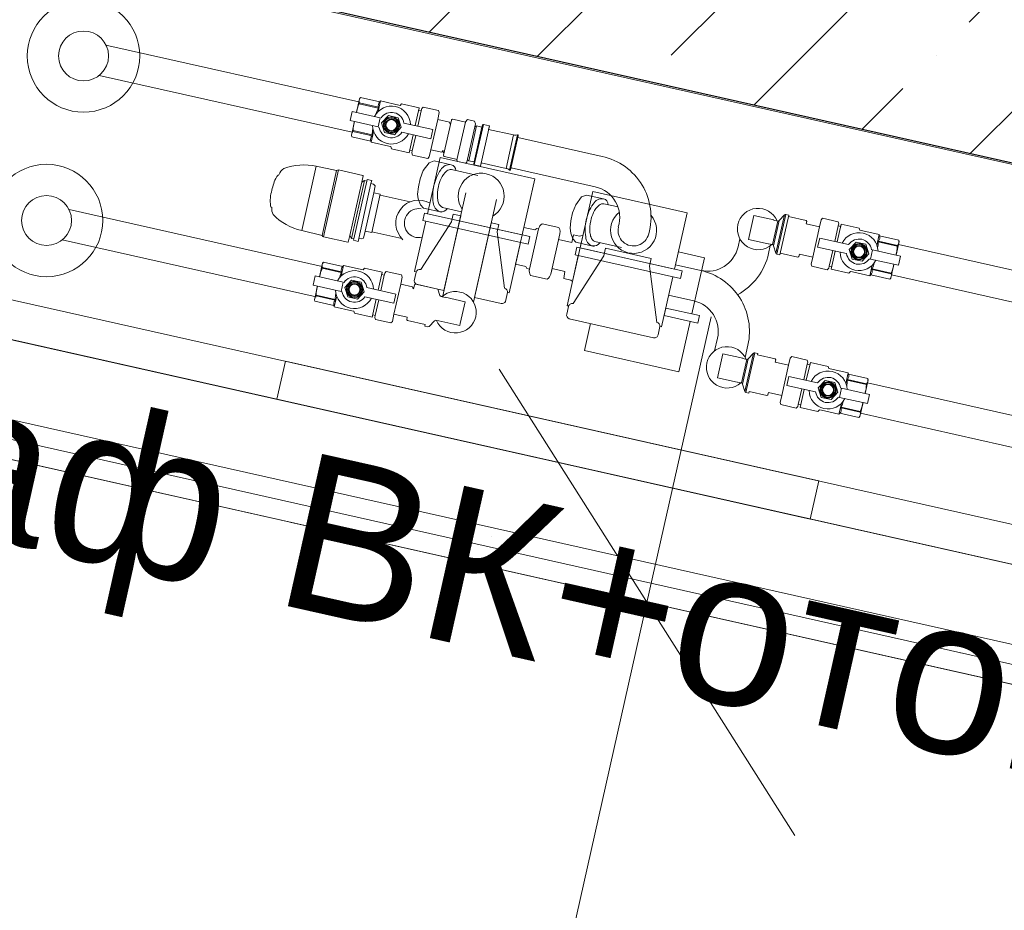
# Model space of a CAD drawing. Header units: millimetres. Extents: x -7145539 to 8272368, y 6117771 to 6337028.
# Tile 180 of 213: x -6859464 to -6858833, y 6142363 to 6142934. Entities that reach past the tile are written whole.
import ezdxf

# ---------------------------------------------------------------- set-up
doc = ezdxf.new("R2010")
doc.units = ezdxf.units.MM
doc.header["$MEASUREMENT"] = 0
for name, color, linetype in [('S - МОП.АР', 7, 'Continuous'), ('АР-Стены_внутренние_пилоны.АР', 7, 'Continuous'), ('АР-Стены_Перегородки_шахты_.АР', 7, 'Continuous'), ('АР-Чертеж-Размеры.АР', 7, 'Continuous')]:
    doc.layers.add(name, color=color, linetype=linetype)
for name, color, linetype, lineweight in [('АР-Стены_внутренние_пилоны.АР_Ном._пера__1', 7, 'Continuous', 15), ('АР-Стены_Перегородки_шахты_.АР_Ном._пера__1', 7, 'Continuous', 15), ('АР-Чертеж-Размеры.АР_Ном._пера__1', 7, 'Continuous', 0), ('Двери Archicad_Ном._пера__120', 7, 'Continuous', 0), ('ИОС-Шахты и отверстия.АР_Ном._пера__1', 7, 'Continuous', 0)]:
    doc.layers.add(name, color=color, linetype=linetype, lineweight=lineweight)
doc.styles.add('РЎР“Р•РќР•Р\xa0Р\x98Р\xa0_РЎРўР\x98Р›Р¬_6', font='GOST_Common.ttf')
doc.styles.add('РЎР“Р•РќР•Р\xa0Р\x98Р\xa0_РЎРўР\x98Р›Р¬_8', font='arial.ttf')
doc.dimstyles.new('СГЕНЕРИР_СТИЛЬ__5', dxfattribs={"dimtxt": 150, "dimasz": 237.5, "dimexe": 0.18, "dimexo": 0.0625, "dimgap": 0, "dimtad": 1, "dimdec": 0, "dimzin": 0, "dimdsep": 46, "dimtxsty": 'РЎР“Р•РќР•Р\xa0Р\x98Р\xa0_РЎРўР\x98Р›Р¬_6', "dimblk": 'ARROWHEAD_6', "dimblk1": 'ARROWHEAD_6', "dimblk2": 'ARROWHEAD_6', "dimcen": 0.09, "dimse1": 1, "dimse2": 1, "dimclrd": 7, "dimclre": 7, "dimclrt": 7, "dimazin": 0, "dimtfac": 1, "dimtdec": 4, "dimtmove": 0, "dimatfit": 3, "dimfxl": 1, "dimtolj": 1, "dimtzin": 0, "dimarcsym": 0})
pattern_1 = [(0, (-6256761.35, 6562677.795), (0, 75), [0, -75])]
pattern_2 = [(45, (-6256761.35, 6562677.8), (-127.279217, 127.279217), [])]

# ---------------------------------------------------------------- blocks, each defined once
blk = doc.blocks.new('Металлическая Дверь 23[48]_1', base_point=(-6256761.35, 6562677.79))
at = {"layer": 'Двери Archicad_Ном._пера__120', "color": 7, "linetype": 'Continuous', "lineweight": 0}
blk.add_arc((-6858003.17, 6141820.41), 890, 134.18159, 257.34214, dxfattribs=at)
blk = doc.blocks.new('Стена_241_1', base_point=(-6857707.49, 6142589.38))
at = {"layer": 'Двери Archicad_Ном._пера__120', "color": 7, "linetype": 'Continuous', "lineweight": 0}
blk.add_blockref('Металлическая Дверь 23[48]_1', (-6256761.35, 6562677.79), dxfattribs=at)
blk = doc.blocks.new('Стена_245_1', base_point=(-6859344.01, 6143060.54))
at = {"layer": 'АР-Стены_внутренние_пилоны.АР', "linetype": 'Continuous', "lineweight": 0, "true_color": 0x000000}
h = blk.add_hatch(dxfattribs=at)
h.set_pattern_fill('ЖЕЛЕЗОБЕТОН__PROJECT__0001', color=18, style=0, pattern_type=2)
h.set_pattern_definition([(45, (-6256761.35, 6562677.8), (-84.852814, 84.852814), []), (45, (-6256803.77, 6562720.22), (-84.852814, 84.852814), [90, -30, 0, -30])])
h.paths.add_polyline_path([(-6859268.36, 6142941.06), (-6857590.13, 6142564.15), (-6857546.31, 6142759.29), (-6859224.53, 6143136.2)])
at = {"layer": 'АР-Стены_внутренние_пилоны.АР_Ном._пера__1', "color": 7, "linetype": 'Continuous', "lineweight": 30, "flags": 128}
blk.add_lwpolyline([(-6859463.5, 6142984.89), (-6857590.13, 6142564.15)], dxfattribs=at)
blk = doc.blocks.new('Стена_289_1', base_point=(-6859523.97, 6142715.5))
at = {"layer": 'АР-Стены_Перегородки_шахты_.АР', "linetype": 'Continuous', "lineweight": 0, "true_color": 0x000000}
h = blk.add_hatch(dxfattribs=at)
h.set_pattern_fill('ШТУКАТУРКА__ГИПС_03_0001', color=18, style=0, pattern_type=2)
h.set_pattern_definition(pattern_1)
h.paths.add_polyline_path([(-6859532.19, 6142678.92), (-6857873.51, 6142306.38), (-6857870.77, 6142318.57), (-6859529.45, 6142691.11)])
h = blk.add_hatch(dxfattribs=at)
h.set_pattern_fill('ШТУКАТУРКА__ГИПС_03_0001', color=18, style=0, pattern_type=2)
h.set_pattern_definition(pattern_1)
h.paths.add_polyline_path([(-6859534.93, 6142666.72), (-6857876.25, 6142294.18), (-6857873.51, 6142306.38), (-6859532.19, 6142678.92)])
at = {"layer": 'АР-Стены_Перегородки_шахты_.АР_Ном._пера__1', "color": 7, "linetype": 'Continuous', "lineweight": 0}
for p, q in [((-6859529.45, 6142691.11), (-6857870.77, 6142318.57)), ((-6859532.19, 6142678.92), (-6857873.51, 6142306.38))]:
    blk.add_line(p, q, dxfattribs=at)
at = {"layer": 'АР-Стены_Перегородки_шахты_.АР_Ном._пера__1', "color": 7, "linetype": 'Continuous', "lineweight": 0, "flags": 128}
for points in [[(-6857859.81, 6142367.36), (-6859518.49, 6142739.9)], [(-6859534.93, 6142666.72), (-6857876.25, 6142294.18)]]:
    blk.add_lwpolyline(points, dxfattribs=at)
blk = doc.blocks.new('Стена_300_1', base_point=(-6859539.36, 6143103.29))
at = {"layer": 'АР-Стены_внутренние_пилоны.АР', "linetype": 'Continuous', "lineweight": 0, "true_color": 0x000000}
h = blk.add_hatch(dxfattribs=at)
h.set_pattern_fill('ШТУКАТУРКА__ГИПС_01_0001', color=18, style=0, pattern_type=2)
h.set_pattern_definition([(45, (-6256761.35, 6563027.8), (-111.369318, 111.369318), [0, -105, 0, -157.5]), (110, (-6256411.35, 6563027.8), (148.001588, 53.868173), [0, -77, 0, -133])])
h.paths.add_polyline_path([(-6859677.48, 6142944.69), (-6859615.02, 6143222.77), (-6859634.53, 6143227.16), (-6859696.99, 6142949.08)])
h = blk.add_hatch(dxfattribs=at)
h.set_pattern_fill('БЛОКИ_БЕТОННЫЕ_ЭФФЕКТИВН_78', color=18, style=0, pattern_type=2)
h.set_pattern_definition(pattern_2)
h.paths.add_polyline_path([(-6859658.85, 6143027.64), (-6859463.71, 6142983.81), (-6859615.02, 6143222.77)])
h = blk.add_hatch(dxfattribs=at)
h.set_pattern_fill('БЛОКИ_БЕТОННЫЕ_ЭФФЕКТИВН_78', color=18, style=0, pattern_type=2)
h.set_pattern_definition(pattern_2)
h.paths.add_polyline_path([(-6859419.88, 6143178.95), (-6859615.02, 6143222.77), (-6859463.71, 6142983.81)])
h = blk.add_hatch(dxfattribs=at)
h.set_pattern_fill('БЛОКИ_БЕТОННЫЕ_ЭФФЕКТИВН_78', color=18, style=0, pattern_type=2)
h.set_pattern_definition(pattern_2)
h.paths.add_polyline_path([(-6859681.86, 6142925.18), (-6859486.72, 6142881.35), (-6859463.71, 6142983.81), (-6859658.85, 6143027.64)])
at = {"layer": 'АР-Стены_внутренние_пилоны.АР_Ном._пера__1', "color": 7, "linetype": 'Continuous', "lineweight": 15}
for p, q in [((-6859615.02, 6143222.77), (-6859634.53, 6143227.16)), ((-6859615.02, 6143222.77), (-6859658.85, 6143027.64)), ((-6859419.88, 6143178.95), (-6859615.02, 6143222.77)), ((-6859658.85, 6143027.64), (-6859677.48, 6142944.69)), ((-6859681.86, 6142925.18), (-6859677.48, 6142944.69))]:
    blk.add_line(p, q, dxfattribs=at)
at = {"layer": 'АР-Стены_внутренние_пилоны.АР_Ном._пера__1', "color": 7, "linetype": 'Continuous', "lineweight": 0, "flags": 128}
blk.add_lwpolyline([(-6859634.53, 6143227.16), (-6859696.99, 6142949.08)], dxfattribs=at)
at = {"layer": 'АР-Стены_внутренние_пилоны.АР_Ном._пера__1', "color": 7, "linetype": 'Continuous', "lineweight": 15, "flags": 128}
blk.add_lwpolyline([(-6859486.72, 6142881.35), (-6859463.71, 6142983.81)], dxfattribs=at)
blk = doc.blocks.new('*D1155', base_point=(-6256761.35, 6562677.79))
at = {"layer": 'АР-Чертеж-Размеры.АР_Ном._пера__1', "color": 7, "linetype": 'Continuous', "lineweight": 0, "transparency": 16777216}
for p, q in [((-6859061.95, 6142560.46), (-6859020.86, 6142743.41)), ((-6858967.38, 6142411.11), (-6859156.52, 6142709.82)), ((-6858833.27, 6142509.1), (-6859290.63, 6142611.82)), ((-6859403.79, 6141038.37), (-6859061.95, 6142560.46)), ((-6859498.36, 6141187.73), (-6859309.22, 6140889.02)), ((-6859175.11, 6140987.01), (-6859632.47, 6141089.73)), ((-6859444.88, 6140855.43), (-6859403.79, 6141038.37))]:
    blk.add_line(p, q, dxfattribs=at)
at = {"layer": 'АР-Чертеж-Размеры.АР_Ном._пера__1', "color": 7, "lineweight": 0, "transparency": 16777216, "insert": (-6859311.07, 6141588.12), "char_height": 150, "attachment_point": 7, "rotation": 77.34214, "style": 'РЎР“Р•РќР•Р\xa0Р\x98Р\xa0_РЎРўР\x98Р›Р¬_6'}
blk.add_mtext('\\A1;{\\pql;\\fGOST Common|b0|i0|c204|p0;\\W1.000000;1\xa0560}', dxfattribs=at)
blk = doc.blocks.new('ARROWHEAD_6')
at = {"color": 0, "linetype": 'Continuous', "lineweight": 0}
for p, q in [((-0.5, -0.5), (0.5, 0.5)), ((0, 0), (-1, 0))]:
    blk.add_line(p, q, dxfattribs=at)

msp = doc.modelspace()

# ---------------------------------------------------------------- linework, layer by layer
at = {"layer": 'S - МОП.АР', "color": 254, "linetype": 'Continuous', "lineweight": 0, "true_color": 0xdadada, "flags": 128}
msp.add_lwpolyline([(-6867553.67, 6145046.04), (-6867831.83, 6143807.56), (-6867534.24, 6143740.73), (-6867721.6, 6142906.51), (-6865613.84, 6142433.12), (-6864160.05, 6142106.6), (-6861662.28, 6141545.62), (-6861662.28, 6141545.61), (-6859476.69, 6141054.74), (-6859476.69, 6141054.75), (-6858901.39, 6140925.54), (-6858237.6, 6140776.46), (-6857895.76, 6142298.56), (-6859534.93, 6142666.72), (-6859534.8, 6142667.26), (-6861683.38, 6143149.8), (-6861683.51, 6143149.23), (-6863154.45, 6143479.6), (-6863154.45, 6143479.59), (-6865428.16, 6143990.25)], dxfattribs=at)
at = {"layer": 'ИОС-Шахты и отверстия.АР_Ном._пера__1', "color": 7, "linetype": 'Continuous', "lineweight": 0}
for p, q in [((-6859463.71, 6142983.8), (-6858683.15, 6142808.49)), ((-6859408.35, 6142917.56), (-6859246.41, 6142881.18)), ((-6859412.73, 6142898.05), (-6859250.79, 6142861.68)), ((-6859210.31, 6142865.91), (-6859207.73, 6142877.39)), ((-6859208.7, 6142865.54), (-6859206.47, 6142875.48)), ((-6859195.96, 6142869.78), (-6859200.31, 6142850.42)), ((-6859187.13, 6142869.41), (-6859192.17, 6142846.97)), ((-6859183.6, 6142844.02), (-6859178.18, 6142868.17)), ((-6859171.78, 6142866.99), (-6859177.26, 6142842.6)), ((-6859176.07, 6142843.41), (-6859171.05, 6142865.75)), ((-6859172.64, 6142842.64), (-6859167.62, 6142864.98)), ((-6859166.73, 6142866.57), (-6859172.51, 6142840.81)), ((-6859214.2, 6142848.57), (-6859211.63, 6142860.05)), ((-6859212.24, 6142849.76), (-6859210.01, 6142859.69)), ((-6859144.63, 6142858.32), (-6859090.65, 6142846.19)), ((-6859187.37, 6142840.9), (-6859198.24, 6142843.34)), ((-6859170.33, 6142833.97), (-6859187.05, 6142837.75)), ((-6859149.01, 6142838.81), (-6859095.02, 6142826.69)), ((-6859181.92, 6142804.87), (-6859177.87, 6142822.88)), ((-6859173.09, 6142752.89), (-6859158.35, 6142818.5)), ((-6859089.79, 6142818.99), (-6859100.67, 6142821.43)), ((-6859432.02, 6142812.16), (-6859269.91, 6142775.75)), ((-6859192.98, 6142813.51), (-6859180.61, 6142810.69)), ((-6859080.5, 6142813.81), (-6859089.48, 6142815.83)), ((-6859192.72, 6142756.77), (-6859181.92, 6142804.87)), ((-6858981.66, 6142789.67), (-6858978.26, 6142804.8)), ((-6858977.3, 6142805.1), (-6858980.92, 6142789)), ((-6858979.44, 6142784.27), (-6858973.94, 6142808.74)), ((-6858973.07, 6142809.02), (-6858978.77, 6142783.65)), ((-6858976.84, 6142783.21), (-6858971.15, 6142808.58)), ((-6858951.42, 6142801.01), (-6858955.77, 6142781.64)), ((-6858941.72, 6142791.73), (-6858939.49, 6142801.67)), ((-6858940.11, 6142791.37), (-6858937.53, 6142802.85)), ((-6859436.4, 6142792.65), (-6859273.82, 6142756.13)), ((-6859107.88, 6142783.13), (-6859106.79, 6142787.99)), ((-6859106.79, 6142787.99), (-6859039.46, 6142772.87)), ((-6859095.41, 6142791.6), (-6859078.27, 6142787.75)), ((-6858945.27, 6142775.94), (-6858943.04, 6142785.88)), ((-6858788.3, 6142764.44), (-6858900.94, 6142789.74)), ((-6859040.55, 6142768.01), (-6859107.88, 6142783.13)), ((-6858944, 6142774.03), (-6858941.42, 6142785.51)), ((-6859233.98, 6142760.51), (-6859231.41, 6142771.99)), ((-6859232.37, 6142760.15), (-6859230.14, 6142770.08)), ((-6859039.46, 6142772.87), (-6859040.55, 6142768.01)), ((-6858792.68, 6142744.93), (-6858905.32, 6142770.23)), ((-6858732.46, 6142588.96), (-6859513.02, 6142764.27)), ((-6859219.63, 6142764.38), (-6859223.98, 6142745.02)), ((-6859237.88, 6142743.17), (-6859235.3, 6142754.65)), ((-6859235.92, 6142744.36), (-6859233.69, 6142754.29)), ((-6858737.94, 6142564.57), (-6859518.49, 6142739.88)), ((-6858997.13, 6142716.46), (-6859000.74, 6142700.36)), ((-6858999.27, 6142695.63), (-6858993.77, 6142720.11)), ((-6858992.9, 6142720.38), (-6858998.59, 6142695.01)), ((-6859001.48, 6142701.04), (-6858998.09, 6142716.16)), ((-6858971.25, 6142712.37), (-6858975.6, 6142693.01)), ((-6858961.55, 6142703.09), (-6858959.31, 6142713.03)), ((-6858959.93, 6142702.73), (-6858957.35, 6142714.21)), ((-6858808.2, 6142675.83), (-6858920.76, 6142701.11)), ((-6858965.09, 6142687.31), (-6858962.86, 6142697.24)), ((-6858963.83, 6142685.4), (-6858961.25, 6142696.88)), ((-6858812.58, 6142656.31), (-6858925.15, 6142681.6))]:
    msp.add_line(p, q, dxfattribs=at)
for points in [[(-6859245.97, 6142883.16), (-6859245.32, 6142883.86), (-6859233.11, 6142881.11), (-6859232.54, 6142881.73), (-6859220.03, 6142878.92), (-6859219.09, 6142879.94), (-6859207.73, 6142877.39), (-6859208.08, 6142875.84), (-6859206.47, 6142875.48), (-6859206.17, 6142876.82), (-6859205.21, 6142877.85), (-6859195.36, 6142875.64), (-6859194.95, 6142874.3), (-6859195.96, 6142869.78), (-6859188.37, 6142868.07), (-6859188.05, 6142866.78), (-6859187.52, 6142867.67), (-6859187.13, 6142869.41, -0.414214), (-6859186.23, 6142869.98), (-6859178.18, 6142868.17), (-6859178.12, 6142868.41), (-6859176.91, 6142869.74), (-6859172.31, 6142868.71), (-6859171.78, 6142866.99), (-6859172.22, 6142865.06, -0.39559), (-6859171.05, 6142865.75), (-6859167.62, 6142864.98), (-6859167.35, 6142866.17, -0.415192), (-6859166.73, 6142866.57), (-6859162.85, 6142865.7), (-6859163.34, 6142863.51), (-6859147.39, 6142859.92), (-6859146.79, 6142859.83, 0.097856), (-6859144.94, 6142860.01, -0.573555), (-6859144.37, 6142859.48), (-6859149.27, 6142837.66, -0.573436), (-6859150.01, 6142837.43, 0.12888), (-6859152.19, 6142838.55), (-6859168.14, 6142842.14), (-6859168.63, 6142839.94), (-6859172.51, 6142840.81, -0.415822), (-6859172.91, 6142841.44), (-6859172.64, 6142842.64), (-6859176.07, 6142843.41, -0.391853), (-6859176.83, 6142844.51), (-6859177.26, 6142842.6), (-6859177.96, 6142841.83), (-6859183.3, 6142843.03), (-6859183.6, 6142844.02), (-6859183.55, 6142844.27), (-6859191.6, 6142846.07, -0.414214), (-6859192.17, 6142846.97), (-6859191.71, 6142849.02), (-6859192.09, 6142848.57), (-6859192.19, 6142848.59), (-6859192.52, 6142849.91), (-6859193.36, 6142848.85), (-6859200.31, 6142850.42), (-6859201.33, 6142845.89), (-6859202.28, 6142844.86), (-6859212.13, 6142847.07), (-6859212.55, 6142848.41), (-6859212.24, 6142849.76), (-6859213.86, 6142850.12), (-6859214.2, 6142848.57), (-6859225.56, 6142851.12), (-6859225.97, 6142852.45), (-6859227.26, 6142852.73), (-6859238.48, 6142855.25), (-6859238.73, 6142856.06), (-6859250.95, 6142858.8), (-6859251.24, 6142859.71), (-6859249.26, 6142868.5), (-6859252.05, 6142869.13), (-6859250.74, 6142874.99), (-6859247.95, 6142874.36)], [(-6859191.95, 6142760.19), (-6859209.02, 6142764.03, -0.349839), (-6859210.97, 6142766.43), (-6859209.76, 6142772.08, -0.398821), (-6859206.84, 6142773.77), (-6859187.12, 6142804.33), (-6859186.03, 6142809.21), (-6859181.18, 6142808.12)], [(-6858951.42, 6142801.01), (-6858959.98, 6142802.93), (-6858959.64, 6142804.43), (-6858960.05, 6142805.06), (-6858971.37, 6142807.61), (-6858971.15, 6142808.58), (-6858973.07, 6142809.02, 0.267016), (-6858973.94, 6142808.74), (-6858977.3, 6142805.1, -0.26843), (-6858978.26, 6142804.8), (-6858980.84, 6142805.38), (-6858980.81, 6142805.53), (-6858993.49, 6142808.37), (-6858996.96, 6142792.96), (-6858984.27, 6142790.11), (-6858984.24, 6142790.26), (-6858981.66, 6142789.67, -0.274926), (-6858980.92, 6142789), (-6858979.44, 6142784.27, 0.267949), (-6858978.77, 6142783.65), (-6858976.84, 6142783.21), (-6858976.63, 6142784.19), (-6858965.3, 6142781.65), (-6858964.67, 6142782.05), (-6858964.33, 6142783.57), (-6858955.77, 6142781.64)], [(-6859172.44, 6142755.81), (-6859155.36, 6142751.97, 0.349839), (-6859152.58, 6142753.31), (-6859151.25, 6142758.94, 0.398821), (-6859153.17, 6142761.71), (-6859157.92, 6142797.77), (-6859156.83, 6142802.65), (-6859161.67, 6142803.74)], [(-6859140.83, 6142800.71), (-6859133.82, 6142799.14), (-6859132.55, 6142800.01), (-6859131.37, 6142799.75, -0.1886), (-6859129.08, 6142803.08), (-6859118.38, 6142800.68, -0.222648), (-6859117.98, 6142795.58), (-6859118.58, 6142792.95), (-6859110.03, 6142791.08), (-6859108.94, 6142795.93), (-6859105.22, 6142795.1), (-6859103.43, 6142795.45), (-6859103.04, 6142795.36), (-6859109.68, 6142765.99), (-6859110.69, 6142766.86), (-6859115.24, 6142767.88), (-6859114.51, 6142772.46), (-6859122.76, 6142774.32), (-6859123.54, 6142770.85, -0.1886), (-6859125.82, 6142767.52), (-6859136.53, 6142769.92, -0.1886), (-6859137.17, 6142773.91), (-6859138.95, 6142774.31), (-6859139.44, 6142775.7), (-6859146.11, 6142777.2)], [(-6859088.46, 6142787.3), (-6859059.25, 6142780.74), (-6859060.35, 6142775.86), (-6859055.6, 6142739.82, -0.368919), (-6859053.65, 6142737.22), (-6859054.8, 6142731.95, -0.414214), (-6859057.79, 6142730.06), (-6859111.83, 6142742.23, -0.368919), (-6859113.34, 6142745.1), (-6859112.25, 6142749.98, -0.414214), (-6859109.26, 6142751.87), (-6859089.55, 6142782.42)], [(-6858971.25, 6142712.37), (-6858979.81, 6142714.29), (-6858979.47, 6142715.79), (-6858979.87, 6142716.43), (-6858991.19, 6142718.97), (-6858990.97, 6142719.95), (-6858992.9, 6142720.38, 0.267016), (-6858993.77, 6142720.11), (-6858997.13, 6142716.46, -0.26843), (-6858998.09, 6142716.16), (-6859000.67, 6142716.74), (-6859000.63, 6142716.89), (-6859013.32, 6142719.74), (-6859016.78, 6142704.32), (-6859004.1, 6142701.47), (-6859004.06, 6142701.62), (-6859001.48, 6142701.04, -0.274926), (-6859000.74, 6142700.36), (-6858999.27, 6142695.63, 0.267949), (-6858998.59, 6142695.01), (-6858996.67, 6142694.58), (-6858996.45, 6142695.55), (-6858985.13, 6142693.01), (-6858984.49, 6142693.41), (-6858984.15, 6142694.93), (-6858975.6, 6142693.01)]]:
    msp.add_lwpolyline(points, format="xyb", close=True, dxfattribs=at)
for points in [[(-6859245.32, 6142883.86, 0.267304), (-6859246.09, 6142880.44), (-6859246.21, 6142879.93, 0.075295), (-6859247.89, 6142874.35)], [(-6859233.87, 6142877.69, -0.267236), (-6859233.11, 6142881.11), (-6859232.54, 6142881.73)], [(-6859233.99, 6142877.18, 0.049494), (-6859235.3, 6142873.55)], [(-6859250.95, 6142858.8, -0.267304), (-6859250.19, 6142862.22), (-6859250.07, 6142862.73, -0.075295), (-6859249.2, 6142868.49)], [(-6859237.85, 6142859.98, -0.049494), (-6859237.48, 6142863.83)], [(-6859237.97, 6142859.47, 0.267236), (-6859238.73, 6142856.06), (-6859238.48, 6142855.25)], [(-6859213.67, 6142817.07), (-6859232.84, 6142821.38), (-6859232.72, 6142821.9), (-6859236.93, 6142822.84), (-6859235.91, 6142827.38), (-6859237.01, 6142828.39), (-6859238.67, 6142828.77), (-6859238.23, 6142830.7), (-6859241.16, 6142831.36), (-6859241.37, 6142830.4), (-6859242.84, 6142830.73), (-6859244.63, 6142829.59), (-6859243.7, 6142833.73), (-6859243.89, 6142834.03), (-6859259.46, 6142837.52, 0.18889), (-6859260.69, 6142837.14), (-6859273.8, 6142839.84, 0.144523), (-6859294.47, 6142838.55, 0.153994), (-6859297.65, 6142834.34, 0.223601), (-6859299.16, 6142832.93, 0.076218), (-6859302.1, 6142824.58, 0.107766), (-6859302.97, 6142814.56, 0.217609), (-6859302.25, 6142813.41, 0.108187), (-6859301.37, 6142808.94, 0.144955), (-6859283.04, 6142798.68), (-6859270.03, 6142795.52, 0.213187), (-6859268.97, 6142794.61), (-6859253.52, 6142791.15), (-6859253.22, 6142791.33), (-6859252.29, 6142795.48), (-6859251.15, 6142793.69), (-6859249.69, 6142793.36), (-6859249.9, 6142792.43), (-6859246.97, 6142791.78), (-6859246.55, 6142793.68), (-6859244.89, 6142793.3), (-6859243.46, 6142793.75), (-6859242.43, 6142798.32), (-6859238.23, 6142797.37), (-6859232.72, 6142821.9)], [(-6859184.3, 6142837.13, 0.34341), (-6859187.37, 6142840.9, 0.314934), (-6859193.96, 6142837.62, 0.105408), (-6859198.37, 6142827.49, 0.106561), (-6859198.76, 6142816.69, 0.321167), (-6859194.5, 6142810.74, 0.287384), (-6859189.77, 6142812.75)], [(-6859086.73, 6142815.22, 0.34341), (-6859089.79, 6142818.99, 0.314934), (-6859096.39, 6142815.7, 0.105408), (-6859100.8, 6142805.57, 0.106561), (-6859101.19, 6142794.77, 0.321167), (-6859096.93, 6142788.82, 0.287384), (-6859092.2, 6142790.84)], [(-6859002.49, 6142793.43), (-6859003.65, 6142788.27, -0.413714), (-6859027.55, 6142773.13), (-6859043.71, 6142776.76)], [(-6858913.77, 6142791.95, 0.267236), (-6858913, 6142795.37), (-6858913.25, 6142796.17)], [(-6858900.78, 6142792.62, -0.267304), (-6858901.55, 6142789.2), (-6858901.66, 6142788.69, -0.075295), (-6858902.53, 6142782.93)], [(-6858982.97, 6142789.05), (-6858984.13, 6142783.89, -0.215316), (-6859003.93, 6142757.58)], [(-6858913.88, 6142791.44, -0.049494), (-6858914.25, 6142787.59)], [(-6859269, 6142778.46, 0.267304), (-6859269.76, 6142775.04), (-6859269.88, 6142774.53, 0.075295), (-6859271.56, 6142768.95)], [(-6859257.54, 6142772.3, -0.267236), (-6859256.78, 6142775.71), (-6859256.21, 6142776.33)], [(-6859027.55, 6142773.13, -0.414214), (-6858997.28, 6142725.34), (-6858999.07, 6142717.4)], [(-6858917.86, 6142773.73, -0.267236), (-6858918.63, 6142770.31), (-6858919.2, 6142769.69)], [(-6858917.75, 6142774.24, 0.049494), (-6858916.44, 6142777.87)], [(-6858906.41, 6142767.57, 0.267304), (-6858905.64, 6142770.98), (-6858905.53, 6142771.49, 0.075295), (-6858903.85, 6142777.08)], [(-6859257.66, 6142771.78, 0.049494), (-6859258.97, 6142768.15)], [(-6859274.62, 6142753.4, -0.267304), (-6859273.86, 6142756.82), (-6859273.74, 6142757.33, -0.075295), (-6859272.87, 6142763.09)], [(-6859261.64, 6142754.07, 0.267236), (-6859262.4, 6142750.66), (-6859262.15, 6142749.86)], [(-6859261.52, 6142754.59, -0.049494), (-6859261.15, 6142758.43)], [(-6859018.62, 6142721.61), (-6859016.8, 6142729.72, 0.414214), (-6859031.93, 6142753.61), (-6859048.1, 6142757.25)], [(-6858933.59, 6142703.31, 0.267236), (-6858932.83, 6142706.73), (-6858933.08, 6142707.53)], [(-6858920.61, 6142703.98, -0.267304), (-6858921.37, 6142700.57), (-6858921.49, 6142700.06, -0.075295), (-6858922.36, 6142694.29)], [(-6858933.71, 6142702.8, -0.049494), (-6858934.08, 6142698.95)], [(-6858937.69, 6142685.09, -0.267236), (-6858938.45, 6142681.67), (-6858939.02, 6142681.06)], [(-6858937.57, 6142685.6, 0.049494), (-6858936.26, 6142689.24)], [(-6858926.23, 6142678.93, 0.267304), (-6858925.47, 6142682.35), (-6858925.35, 6142682.86, 0.075295), (-6858923.67, 6142688.44)]]:
    msp.add_lwpolyline(points, format="xyb", dxfattribs=at)
for points in [[(-6859246.09, 6142880.44), (-6859233.87, 6142877.69), (-6859233.99, 6142877.18)], [(-6859232.54, 6142881.73), (-6859234.06, 6142874.96)], [(-6859250.74, 6142874.99), (-6859232.82, 6142870.96), (-6859234.13, 6142865.11), (-6859252.05, 6142869.13)], [(-6859246.21, 6142879.93), (-6859233.99, 6142877.18)], [(-6859250.19, 6142862.22), (-6859237.97, 6142859.47), (-6859237.85, 6142859.98)], [(-6859250.07, 6142862.73), (-6859237.85, 6142859.98)], [(-6859238.48, 6142855.25), (-6859236.96, 6142862.02)], [(-6859217.55, 6142867.53), (-6859199.07, 6142863.38), (-6859200.39, 6142857.53), (-6859218.87, 6142861.68)], [(-6859162.85, 6142865.7), (-6859168.63, 6142839.94)], [(-6859147.39, 6142859.92), (-6859152.19, 6142838.55)], [(-6859150.01, 6142837.43), (-6859144.94, 6142860.01)], [(-6859150.01, 6142837.43), (-6859144.94, 6142860.01)], [(-6859198.24, 6142843.34), (-6859201.43, 6142842.13), (-6859205.17, 6142837.14), (-6859207.15, 6142831.89), (-6859208.29, 6142826.8), (-6859208.78, 6142822.07), (-6859208.36, 6142819.03), (-6859207.02, 6142815.23), (-6859205.12, 6142813.12), (-6859193.38, 6142810.48)], [(-6859273.8, 6142839.84), (-6859283.04, 6142798.68)], [(-6859270.03, 6142795.52), (-6859260.69, 6142837.14)], [(-6859259.46, 6142837.52), (-6859268.97, 6142794.61)], [(-6859251.15, 6142793.69), (-6859242.84, 6142830.73)], [(-6859241.37, 6142830.4), (-6859249.69, 6142793.36)], [(-6859244.63, 6142829.59), (-6859252.29, 6142795.48)], [(-6859246.55, 6142793.68), (-6859238.67, 6142828.77)], [(-6859236.93, 6142822.84), (-6859242.43, 6142798.32)], [(-6859100.67, 6142821.43), (-6859103.85, 6142820.22), (-6859107.6, 6142815.23), (-6859109.57, 6142809.98), (-6859110.72, 6142804.88), (-6859111.21, 6142800.15), (-6859110.79, 6142797.11), (-6859109.45, 6142793.31), (-6859107.54, 6142791.2), (-6859095.81, 6142788.57)], [(-6859209.7, 6142772.27), (-6859210.72, 6142772.46), (-6859203.5, 6142804.61)], [(-6858955.77, 6142781.64), (-6858956.79, 6142777.12), (-6858956.37, 6142775.78), (-6858946.52, 6142773.57), (-6858945.57, 6142774.6), (-6858945.27, 6142775.94), (-6858943.65, 6142775.58), (-6858944, 6142774.03), (-6858932.65, 6142771.48), (-6858931.71, 6142772.5), (-6858930.42, 6142772.22), (-6858919.2, 6142769.69), (-6858918.63, 6142770.31), (-6858906.41, 6142767.57), (-6858905.76, 6142768.27), (-6858903.79, 6142777.06), (-6858901, 6142776.43), (-6858899.68, 6142782.29), (-6858902.47, 6142782.92), (-6858900.5, 6142791.71), (-6858900.78, 6142792.62), (-6858913, 6142795.37), (-6858913.25, 6142796.17), (-6858925.76, 6142798.98), (-6858926.17, 6142800.3), (-6858937.53, 6142802.85), (-6858937.88, 6142801.3), (-6858939.49, 6142801.67), (-6858939.19, 6142803.01), (-6858939.61, 6142804.35), (-6858949.46, 6142806.56), (-6858950.41, 6142805.53), (-6858951.42, 6142801.01)], [(-6859137.17, 6142773.91), (-6859131.37, 6142799.75)], [(-6859238.12, 6142797.86), (-6859218.9, 6142793.5)], [(-6859117.74, 6142796.68), (-6859123.54, 6142770.85)], [(-6858932.87, 6142789.74), (-6858951.35, 6142793.89), (-6858952.66, 6142788.04), (-6858934.18, 6142783.89)], [(-6858913.25, 6142796.17), (-6858914.77, 6142789.4)], [(-6858901.55, 6142789.2), (-6858913.77, 6142791.95), (-6858913.88, 6142791.44)], [(-6859143, 6142791.02), (-6859150.22, 6142758.87), (-6859151.25, 6142758.94)], [(-6858899.68, 6142782.29), (-6858917.6, 6142786.31), (-6858918.91, 6142780.46), (-6858901, 6142776.43)], [(-6858901.66, 6142788.69), (-6858913.88, 6142791.44)], [(-6859105.92, 6142782.7), (-6859113.15, 6142750.54), (-6859112.13, 6142750.35)], [(-6859041.85, 6142785.06), (-6859025.13, 6142781.3), (-6859033.23, 6142745.27)], [(-6859223.98, 6142745.02), (-6859225, 6142740.5), (-6859225.95, 6142739.46), (-6859235.8, 6142741.68), (-6859236.22, 6142743.02), (-6859235.92, 6142744.36), (-6859237.53, 6142744.72), (-6859237.88, 6142743.17), (-6859249.23, 6142745.72), (-6859249.65, 6142747.05), (-6859250.93, 6142747.34), (-6859250.93, 6142747.33), (-6859262.15, 6142749.86), (-6859262.4, 6142750.66), (-6859274.62, 6142753.4), (-6859274.91, 6142754.31), (-6859272.93, 6142763.11), (-6859275.73, 6142763.73), (-6859274.41, 6142769.59), (-6859271.62, 6142768.96), (-6859269.64, 6142777.76), (-6859269, 6142778.46), (-6859256.78, 6142775.71), (-6859256.21, 6142776.33), (-6859243.7, 6142773.52), (-6859242.76, 6142774.54), (-6859231.41, 6142771.99), (-6859231.75, 6142770.44), (-6859230.14, 6142770.08), (-6859229.84, 6142771.42), (-6859228.89, 6142772.45), (-6859219.04, 6142770.24), (-6859218.62, 6142768.9), (-6859219.63, 6142764.38)], [(-6859269.88, 6142774.53), (-6859257.66, 6142771.78)], [(-6859269.76, 6142775.04), (-6859257.54, 6142772.3), (-6859257.66, 6142771.78)], [(-6859256.21, 6142776.33), (-6859257.73, 6142769.56)], [(-6858919.2, 6142769.69), (-6858917.68, 6142776.46)], [(-6858905.64, 6142770.98), (-6858917.86, 6142773.73), (-6858917.75, 6142774.24)], [(-6858905.53, 6142771.49), (-6858917.75, 6142774.24)], [(-6859274.41, 6142769.59), (-6859256.49, 6142765.56), (-6859257.81, 6142759.71), (-6859275.73, 6142763.73)], [(-6859045.43, 6142769.11), (-6859052.65, 6142736.96), (-6859053.65, 6142737.22)], [(-6859241.23, 6142762.14), (-6859222.75, 6142757.98), (-6859224.06, 6142752.13), (-6859242.54, 6142756.28)], [(-6859223.98, 6142745.02), (-6859215.43, 6142743.1), (-6859215.76, 6142741.59), (-6859215.36, 6142740.96), (-6859204.04, 6142738.42), (-6859204.26, 6142737.44), (-6859202.33, 6142737.01), (-6859201.46, 6142737.28), (-6859198.1, 6142740.93), (-6859197.14, 6142741.23), (-6859181.88, 6142737.8), (-6859181.56, 6142739.2), (-6859178.45, 6142753.06), (-6859191.13, 6142755.91), (-6859191.17, 6142755.77), (-6859193.75, 6142756.35), (-6859194.53, 6142757.17), (-6859195.77, 6142761.12), (-6859208.68, 6142764.02), (-6859210.1, 6142764.38), (-6859210.74, 6142763.97), (-6859211.16, 6142762.07), (-6859211.72, 6142761.38), (-6859212.05, 6142762.68), (-6859219.63, 6142764.38)], [(-6859273.86, 6142756.82), (-6859261.64, 6142754.07), (-6859261.52, 6142754.59)], [(-6859273.74, 6142757.33), (-6859261.52, 6142754.59)], [(-6859262.15, 6142749.86), (-6859260.63, 6142756.62)], [(-6859034.32, 6142740.41), (-6859041.54, 6142708.26), (-6859102.03, 6142721.84), (-6859098.14, 6142739.14)], [(-6858975.6, 6142693.01), (-6858976.61, 6142688.48), (-6858976.19, 6142687.14), (-6858966.34, 6142684.93), (-6858965.39, 6142685.96), (-6858965.09, 6142687.31), (-6858963.48, 6142686.94), (-6858963.83, 6142685.4), (-6858952.47, 6142682.85), (-6858951.53, 6142683.87), (-6858950.25, 6142683.58), (-6858950.25, 6142683.57), (-6858939.02, 6142681.06), (-6858938.45, 6142681.67), (-6858926.23, 6142678.93), (-6858925.59, 6142679.63), (-6858923.61, 6142688.43), (-6858920.82, 6142687.8), (-6858919.51, 6142693.65), (-6858922.3, 6142694.28), (-6858920.32, 6142703.08), (-6858920.61, 6142703.98), (-6858932.83, 6142706.73), (-6858933.08, 6142707.53), (-6858945.59, 6142710.34), (-6858946, 6142711.66), (-6858957.35, 6142714.21), (-6858957.7, 6142712.67), (-6858959.31, 6142713.03), (-6858959.01, 6142714.37), (-6858959.43, 6142715.71), (-6858969.28, 6142717.92), (-6858970.23, 6142716.89), (-6858971.25, 6142712.37)], [(-6858952.69, 6142701.11), (-6858971.17, 6142705.26), (-6858972.49, 6142699.4), (-6858954.01, 6142695.25)], [(-6858933.08, 6142707.53), (-6858934.6, 6142700.76)], [(-6858919.51, 6142693.65), (-6858937.42, 6142697.68), (-6858938.74, 6142691.82), (-6858920.82, 6142687.8)], [(-6858921.37, 6142700.57), (-6858933.59, 6142703.31), (-6858933.71, 6142702.8)], [(-6858921.49, 6142700.06), (-6858933.71, 6142702.8)], [(-6858939.02, 6142681.06), (-6858937.5, 6142687.82)], [(-6858925.47, 6142682.35), (-6858937.69, 6142685.09), (-6858937.57, 6142685.6)], [(-6858925.35, 6142682.86), (-6858937.57, 6142685.6)]]:
    msp.add_lwpolyline(points, dxfattribs=at)
for points in [[(-6859231.84, 6142867.67), (-6859227.48, 6142872.39), (-6859221.21, 6142870.98), (-6859219.29, 6142864.85), (-6859223.65, 6142860.12), (-6859229.92, 6142861.53)], [(-6859133.82, 6142831.92), (-6859194.31, 6142845.5), (-6859202.4, 6142809.47), (-6859141.91, 6142795.88)], [(-6859096.7, 6142823.61), (-6859036.24, 6142810.03), (-6859044.34, 6142773.97), (-6859104.8, 6142787.54)], [(-6859204.36, 6142809.91), (-6859137.03, 6142794.78), (-6859138.12, 6142789.93), (-6859205.45, 6142805.05)], [(-6858919.9, 6142783.76), (-6858921.82, 6142789.89), (-6858928.09, 6142791.3), (-6858932.44, 6142786.57), (-6858930.53, 6142780.44), (-6858924.25, 6142779.03)], [(-6859255.51, 6142762.27), (-6859251.15, 6142767), (-6859244.88, 6142765.59), (-6859242.96, 6142759.45), (-6859247.32, 6142754.72), (-6859253.59, 6142756.13)], [(-6859049.94, 6142749.02), (-6859028.35, 6142744.17), (-6859029.44, 6142739.32), (-6859051.03, 6142744.17)], [(-6858951.99, 6142638.27), (-6859293.49, 6142714.96), (-6859298.96, 6142690.57), (-6858957.47, 6142613.87)], [(-6858939.72, 6142695.12), (-6858941.64, 6142701.25), (-6858947.91, 6142702.66), (-6858952.27, 6142697.94), (-6858950.35, 6142691.8), (-6858944.08, 6142690.39)]]:
    msp.add_lwpolyline(points, close=True, dxfattribs=at)
for centre, radius in [((-6859422.72, 6142910.54), 36), ((-6859422.72, 6142910.54), 16), ((-6859225.56, 6142866.26), 5.2), ((-6859225.56, 6142866.26), 4.7), ((-6859225.56, 6142866.26), 4), ((-6859225.56, 6142866.26), 3.5), ((-6859446.4, 6142805.14), 36), ((-6859446.4, 6142805.14), 16), ((-6858926.17, 6142785.16), 5.2), ((-6858926.17, 6142785.16), 4.7), ((-6858926.17, 6142785.16), 4), ((-6858926.17, 6142785.16), 3.5), ((-6859249.24, 6142760.86), 5.2), ((-6859249.24, 6142760.86), 4.7), ((-6859249.24, 6142760.86), 4), ((-6859249.24, 6142760.86), 3.5), ((-6858946, 6142696.53), 5.2), ((-6858946, 6142696.53), 4.7), ((-6858946, 6142696.53), 4), ((-6858946, 6142696.53), 3.5)]:
    msp.add_circle(centre, radius, dxfattribs=at)
for centre, radius, start, end in [((-6859225.56, 6142866.26), 12.16, 1.62336, 153.05965), ((-6859225.56, 6142866.26), 8.11, 9.04958, 145.63343), ((-6859225.56, 6142866.26), 12.16, 181.62336, 333.05965), ((-6859225.56, 6142866.26), 8.11, 189.04958, 325.63343), ((-6859099.19, 6142807.29), 39.83, 344.4263, 77.61614), ((-6859182.04, 6142827.04), 12.74, 129.51596, 156.72593), ((-6859187.68, 6142834.09), 3.72, 80.22407, 131.49644), ((-6859171.44, 6142821.53), 24.67, 154.68671, 167.54523), ((-6859168.11, 6142820.69), 14.75, 300.04046, 214.64255), ((-6859173.54, 6142821.61), 22.6, 166.59513, 185.80908), ((-6859099.32, 6142807.22), 19.93, 341.76794, 77.55212), ((-6859208.02, 6142803.45), 14.75, 60.43484, 226.22831), ((-6859183.86, 6142820.59), 12.24, 185.92978, 200.19223), ((-6859208.02, 6142803.45), 9.3, 80.93081, 283.90514), ((-6859190.8, 6142817.72), 4.74, 196.66986, 242.63692), ((-6859084.47, 6142805.13), 12.74, 129.51596, 156.72593), ((-6859090.11, 6142812.17), 3.72, 80.22407, 131.49644), ((-6858990.83, 6142799.68), 13.26, 23.11912, 311.56389), ((-6859075.97, 6142799.69), 22.6, 166.59513, 185.80908), ((-6859073.86, 6142799.61), 24.67, 154.68671, 167.54523), ((-6859070.54, 6142798.78), 14.75, 128.15068, 41.04228), ((-6859070.54, 6142798.78), 9.96, 167.33972, 347.36013), ((-6859086.28, 6142798.67), 12.24, 185.92978, 200.19223), ((-6859093.23, 6142795.81), 4.74, 196.66986, 242.63692), ((-6858926.17, 6142785.16), 12.16, 1.62336, 153.05965), ((-6858926.17, 6142785.16), 8.11, 9.04958, 145.63343), ((-6858926.17, 6142785.16), 12.16, 181.62336, 333.05965), ((-6858926.17, 6142785.16), 8.11, 189.04958, 325.63343), ((-6859249.24, 6142760.86), 12.16, 1.62336, 153.05965), ((-6859249.24, 6142760.86), 8.11, 9.04958, 145.63343), ((-6859249.24, 6142760.86), 12.16, 181.62336, 333.05965), ((-6859249.24, 6142760.86), 8.11, 189.04958, 325.63343), ((-6859184.57, 6142746.34), 13.26, 203.11912, 131.56389), ((-6859010.66, 6142711.04), 13.26, 23.11912, 311.56389), ((-6858946, 6142696.53), 12.16, 1.62336, 153.05965), ((-6858946, 6142696.53), 8.11, 9.04958, 145.63343), ((-6858946, 6142696.53), 12.16, 181.62336, 333.05965), ((-6858946, 6142696.53), 8.11, 189.04958, 325.63343)]:
    msp.add_arc(centre, radius, start, end, dxfattribs=at)

# ---------------------------------------------------------------- block references
at = {"layer": 'АР-Стены_внутренние_пилоны.АР', "color": 7, "lineweight": 0}
for name, p in [('Стена_300_1', (-6859539.36, 6143103.29)), ('Стена_245_1', (-6859344.01, 6143060.54)), ('Стена_241_1', (-6857707.49, 6142589.38))]:
    msp.add_blockref(name, p, dxfattribs=at)
at = {"layer": 'АР-Стены_Перегородки_шахты_.АР', "color": 7, "lineweight": 0}
msp.add_blockref('Стена_289_1', (-6859523.97, 6142715.5), dxfattribs=at)

# ---------------------------------------------------------------- texts
at = {"layer": 'ИОС-Шахты и отверстия.АР_Ном._пера__1', "color": 7, "linetype": 'Continuous', "lineweight": 0, "insert": (-6859165.24, 6142565.37), "char_height": 100, "attachment_point": 5, "rotation": 347.3415, "style": 'РЎР“Р•РќР•Р\xa0Р\x98Р\xa0_РЎРўР\x98Р›Р¬_8'}
msp.add_mtext('\\A1;{\\pqc;\\fArial|b0|i0|c204|p0;\\W1.000000;шкаф ВК+отопл.}', dxfattribs=at)

# ---------------------------------------------------------------- dimensions: what is measured, and where the dimension line sits
at = {"layer": 'АР-Чертеж-Размеры.АР', "color": 7, "linetype": 'Continuous', "lineweight": 0}
dim = msp.add_linear_dim(base=(-6859061.95, 6142560.46), p1=(-6859403.79, 6141038.37), p2=(-6859053.19, 6142558.49), angle=77.34214, dimstyle='СГЕНЕРИР_СТИЛЬ__5', dxfattribs=at)
dim.commit()
dim.dimension.update_dxf_attribs({"geometry": '*D1155', "text_midpoint": (-6859327.87, 6141855.61), "dimtype": 160, "text_rotation": 77.34214})

doc.saveas('drawing.dxf')
